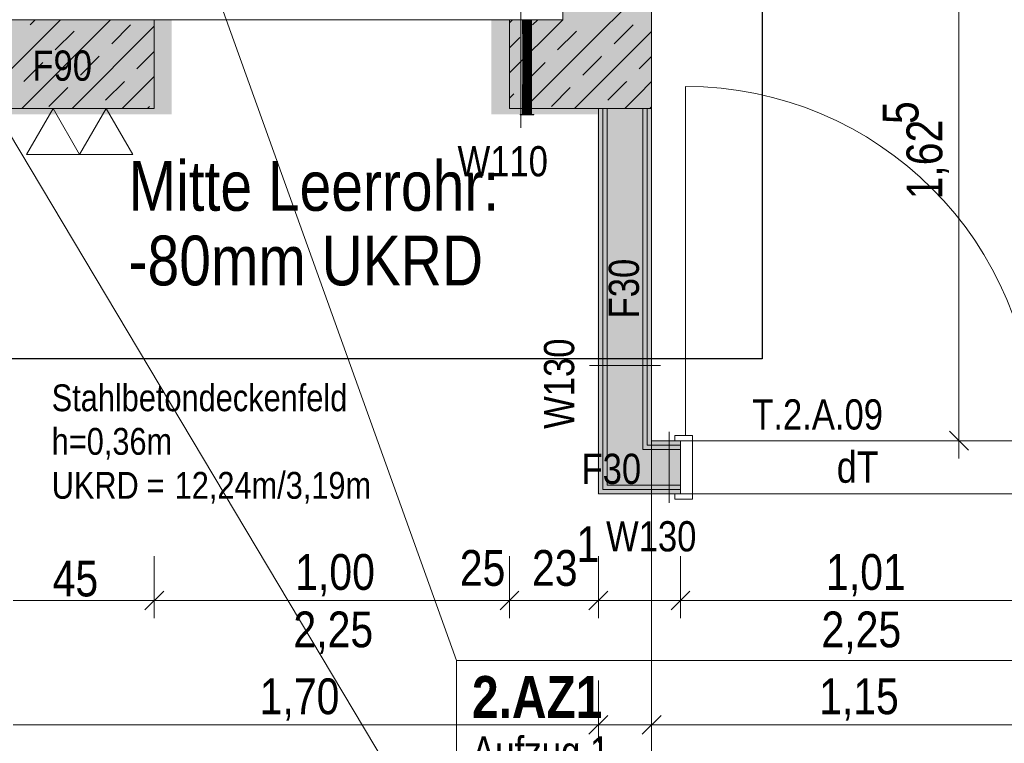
# Model space of a CAD drawing. Extents: x -620 to 3480, y 62 to 1102.
# Tile 60 of 256: x -458 to -402, y 623 to 664. Entities that reach past the tile are written whole.
import ezdxf
from ezdxf.lldxf.tags import DXFTag

# ---------------------------------------------------------------- set-up
doc = ezdxf.new("R2010")
doc.units = 0
doc.layers.get('0').update_dxf_attribs({"lineweight": 13})
for name, color, linetype, lineweight, true_color in [('00 -Bauelemente -Dämmung innen', 7, 'Continuous', 9, 0xff7fe6), ('00 -Bauelemente -Gipskarton', 7, 'Continuous', 9, 0xff7fe6), ('00 -Bauelemente -Stahlbeton', 7, 'Continuous', 9, 0xff7fe6), ('30 -34 Innenwände- 1 tragend', 7, 'Continuous', 13, 0xdd0806), ('30 -34 Innenwände- 2 nichttragend', 7, 'Continuous', 18, 0xff7fe6), ('30 -34 Innenwände- 4 Türen_Fenster', 7, 'Continuous', 15, 0x9955ff), ('70 -72 Beschriftung- 1 Beschriftung allgemein', 7, 'Continuous', 9, 0xff6633), ('70 -72 Beschriftung- 2 Beschriftung Bauteile', 7, 'Continuous', 9, 0x9999ff), ('70 -75 Raumstempel- 1 Raumstempel', 1, 'Continuous', 50, 0xff0000), ('70 -75 Raumstempel-2 Verweislinie', 1, 'Continuous', 9, 0xff0000), ('70 -76 Bemaßung- 2 Allgemein', 9, 'Continuous', 5, 0x808080), ('E_Leerrohr 25', 7, 'Continuous', 9, 0xff8000), ('E_Leerrohr 25-Shading', 7, 'Continuous', 9, 0xff8000), ('E_Leerrohr_Detailnummer', 1, 'Continuous', 25, 0xff0000), ('iwb_Schraffur_F30_feuerhemmend', 7, 'Continuous', 13, 0xff6600), ('iwb_Schraffur_F90_feuerbestaendig', 1, 'Continuous', 13, 0xff0000), ('iwb_Sichtbeton', 2, 'Continuous', 50, 0xffff00), ('iwb_Sichtbeton-Shading', 2, 'Continuous', 50, 0xffff00)]:
    doc.layers.add(name, color=color, linetype=linetype, lineweight=lineweight, true_color=true_color)
for name, color, linetype, lineweight in [('70 -75 Raumstempel- 3 Wandstempel', 7, 'Continuous', 50), ('Detailelementbeschriftung', 7, 'Continuous', 9), ('Keine', 7, 'Continuous', 9)]:
    doc.layers.add(name, color=color, linetype=linetype, lineweight=lineweight)
doc.styles.get("Standard").update_dxf_attribs({"font": 'ARIALN.TTF'})
tags = doc.linetypes.add('grob-A06G9SLJ8I', pattern=[14, 3, -8, 3]).pattern_tags.tags
tags[8:9] = [DXFTag(74, 4), DXFTag(75, 0), DXFTag(340, '0'), DXFTag(46, 0.0), DXFTag(50, 0.0), DXFTag(44, 0.0), DXFTag(45, 0.0)]
tags[6:7] = [DXFTag(74, 4), DXFTag(75, 0), DXFTag(340, '0'), DXFTag(46, 0.0), DXFTag(50, 0.0), DXFTag(44, 0.0), DXFTag(45, 0.0)]
tags[4:5] = [DXFTag(74, 4), DXFTag(75, 0), DXFTag(340, '0'), DXFTag(46, 0.0), DXFTag(50, 0.0), DXFTag(44, 0.0), DXFTag(45, 0.0)]
tags = doc.linetypes.add('STRICHPUNKT2', pattern=[12.7, 6.35, -3.175, 0, -3.175]).pattern_tags.tags
tags[10:11] = [DXFTag(74, 4), DXFTag(75, 0), DXFTag(340, '0'), DXFTag(46, 0.0), DXFTag(50, 0.0), DXFTag(44, 0.0), DXFTag(45, 0.0)]
tags[8:9] = [DXFTag(74, 4), DXFTag(75, 0), DXFTag(340, '0'), DXFTag(46, 0.0), DXFTag(50, 0.0), DXFTag(44, 0.0), DXFTag(45, 0.0)]
tags[6:7] = [DXFTag(74, 4), DXFTag(75, 0), DXFTag(340, '0'), DXFTag(46, 0.0), DXFTag(50, 0.0), DXFTag(44, 0.0), DXFTag(45, 0.0)]
tags[4:5] = [DXFTag(74, 4), DXFTag(75, 0), DXFTag(340, '0'), DXFTag(46, 0.0), DXFTag(50, 0.0), DXFTag(44, 0.0), DXFTag(45, 0.0)]

# ---------------------------------------------------------------- blocks, each defined once
blk = doc.blocks.new('Shading-A06G9SG98I', base_point=(-484.833, 986.883))
at = {"layer": 'iwb_Sichtbeton-Shading', "color": 51, "true_color": 0xffff7f}
for points in [[(-459.033, 658.583), (-459.033, 659.184), (-449.033, 658.583), (-449.033, 659.184)], [(-431.033, 658.583), (-431.033, 659.184), (-425.033, 658.583), (-425.033, 659.184)]]:
    blk.add_solid(points, dxfattribs=at)
blk = doc.blocks.new('Shading-A06G9SK98I', base_point=(-429.258, 661.864))
at = {"layer": 'E_Leerrohr 25-Shading', "color": 43, "true_color": 0xd7ab7f}
for points in [[(-429.26, 663.891), (-429.266, 663.891), (-429.259, 663.384), (-429.266, 663.384)], [(-429.192, 663.384), (-429.193, 663.891), (-429.259, 663.384), (-429.26, 663.891)], [(-428.766, 663.891), (-428.839, 663.891), (-428.766, 663.385), (-428.839, 663.385)], [(-429.265, 663.384), (-429.266, 663.384), (-429.263, 662.877), (-429.264, 662.877)], [(-429.263, 662.877), (-429.257, 662.877), (-429.265, 663.384), (-429.259, 663.384)], [(-429.257, 662.877), (-429.191, 662.877), (-429.259, 663.384), (-429.192, 663.384)], [(-428.766, 663.385), (-428.839, 663.385), (-428.764, 662.878), (-428.837, 662.878)], [(-429.263, 662.877), (-429.264, 662.877), (-429.26, 662.37), (-429.262, 662.37)], [(-429.26, 662.37), (-429.254, 662.37), (-429.263, 662.877), (-429.257, 662.877)], [(-429.254, 662.37), (-429.189, 662.37), (-429.257, 662.877), (-429.191, 662.877)], [(-428.762, 662.372), (-428.764, 662.878), (-428.835, 662.372), (-428.837, 662.878)], [(-428.837, 662.878), (-428.837, 662.878), (-428.835, 662.372), (-428.836, 662.372)], [(-429.26, 662.37), (-429.262, 662.37), (-429.258, 661.864), (-429.261, 661.864)], [(-429.258, 661.864), (-429.261, 661.864), (-429.257, 661.358), (-429.261, 661.358)], [(-429.258, 661.864), (-429.252, 661.864), (-429.26, 662.37), (-429.254, 662.37)], [(-429.257, 661.358), (-429.251, 661.358), (-429.258, 661.864), (-429.252, 661.864)], [(-429.252, 661.864), (-429.188, 661.864), (-429.254, 662.37), (-429.189, 662.37)], [(-429.251, 661.358), (-429.187, 661.358), (-429.252, 661.864), (-429.188, 661.864)], [(-428.835, 662.372), (-428.836, 662.372), (-428.833, 661.865), (-428.834, 661.865)], [(-428.761, 661.865), (-428.762, 662.372), (-428.833, 661.865), (-428.835, 662.372)], [(-428.833, 661.865), (-428.834, 661.865), (-428.832, 661.358), (-428.834, 661.358)], [(-428.761, 661.357), (-428.761, 661.865), (-428.832, 661.358), (-428.833, 661.865)], [(-429.257, 661.358), (-429.261, 661.358), (-429.259, 660.852), (-429.262, 660.852)], [(-429.259, 660.852), (-429.253, 660.852), (-429.257, 661.358), (-429.251, 661.358)], [(-429.253, 660.852), (-429.189, 660.852), (-429.251, 661.358), (-429.187, 661.358)], [(-428.832, 661.358), (-428.834, 661.358), (-428.833, 660.85), (-428.835, 660.85)], [(-428.762, 660.85), (-428.761, 661.357), (-428.833, 660.85), (-428.832, 661.358)], [(-429.259, 660.852), (-429.262, 660.852), (-429.262, 660.471), (-429.264, 660.471)], [(-429.262, 660.471), (-429.256, 660.471), (-429.259, 660.852), (-429.253, 660.852)], [(-429.256, 660.471), (-429.19, 660.471), (-429.253, 660.852), (-429.189, 660.852)], [(-428.833, 660.85), (-428.835, 660.85), (-428.835, 660.469), (-428.837, 660.469)], [(-428.764, 660.468), (-428.762, 660.85), (-428.835, 660.469), (-428.833, 660.85)], [(-429.262, 660.471), (-429.264, 660.471), (-429.266, 660.124)], [(-429.262, 660.471), (-429.266, 660.124), (-429.256, 660.471), (-429.26, 660.121)], [(-429.26, 660.121), (-429.194, 660.091), (-429.256, 660.471), (-429.191, 660.471)], [(-429.194, 660.091), (-429.193, 660.09), (-429.191, 660.471), (-429.19, 660.471)], [(-428.835, 660.469), (-428.837, 660.469), (-428.839, 660.088), (-428.84, 660.088)], [(-428.766, 660.087), (-428.764, 660.468), (-428.839, 660.088), (-428.835, 660.469)], [(-429.266, 659.71), (-429.269, 659.71), (-429.27, 659.328), (-429.272, 659.328)], [(-429.201, 659.328), (-429.198, 659.709), (-429.27, 659.328), (-429.266, 659.71)], [(-429.261, 660.091), (-429.266, 660.091), (-429.266, 659.71), (-429.269, 659.71)], [(-429.266, 660.124), (-429.266, 660.091), (-429.26, 660.121), (-429.261, 660.091)], [(-429.198, 659.709), (-429.194, 660.09), (-429.266, 659.71), (-429.261, 660.091)], [(-429.261, 660.091), (-429.194, 660.09), (-429.26, 660.121), (-429.194, 660.091)], [(-429.199, 659.328), (-429.196, 659.709), (-429.201, 659.328), (-429.198, 659.709)], [(-429.196, 659.709), (-429.193, 660.09), (-429.198, 659.709), (-429.194, 660.09)], [(-429.194, 660.09), (-429.193, 660.09), (-429.194, 660.091)], [(-428.776, 659.325), (-428.771, 659.706), (-428.845, 659.326), (-428.842, 659.707)], [(-428.771, 659.706), (-428.767, 660.087), (-428.842, 659.707), (-428.839, 660.088)], [(-428.772, 659.325), (-428.769, 659.706), (-428.776, 659.325), (-428.771, 659.706)], [(-428.769, 659.706), (-428.766, 660.087), (-428.771, 659.706), (-428.767, 660.087)], [(-429.27, 659.328), (-429.272, 659.328), (-429.273, 658.947), (-429.274, 658.947)], [(-429.203, 658.946), (-429.201, 659.328), (-429.273, 658.947), (-429.27, 659.328)], [(-429.201, 658.946), (-429.199, 659.328), (-429.203, 658.946), (-429.201, 659.328)], [(-428.776, 659.325), (-428.845, 659.326), (-428.779, 658.945), (-428.847, 658.945)], [(-428.774, 658.945), (-428.772, 659.325), (-428.779, 658.945), (-428.776, 659.325)], [(-429.203, 658.946), (-429.274, 658.947), (-429.204, 658.565), (-429.275, 658.565)], [(-429.201, 658.565), (-429.201, 658.946), (-429.204, 658.565), (-429.203, 658.946)], [(-428.779, 658.945), (-428.847, 658.945), (-428.781, 658.565), (-428.848, 658.565)], [(-428.775, 658.565), (-428.774, 658.945), (-428.781, 658.565), (-428.779, 658.945)]]:
    blk.add_solid(points, dxfattribs=at)
at = {"layer": 'E_Leerrohr 25-Shading', "color": 31, "true_color": 0xfabd7f}
for points in [[(-429.022, 663.891), (-429.193, 663.891), (-429.022, 663.384), (-429.192, 663.384)], [(-429.016, 663.384), (-429.016, 663.891), (-429.022, 663.384), (-429.022, 663.891)], [(-428.839, 663.891), (-429.016, 663.891), (-428.839, 663.385), (-429.016, 663.384)], [(-429.022, 663.384), (-429.192, 663.384), (-429.021, 662.878), (-429.191, 662.877)], [(-429.016, 662.878), (-429.016, 663.384), (-429.021, 662.878), (-429.022, 663.384)], [(-428.839, 663.385), (-429.016, 663.384), (-428.837, 662.878), (-429.014, 662.878)], [(-429.014, 662.878), (-429.016, 663.384), (-429.016, 662.878), (-429.016, 663.384)], [(-429.021, 662.878), (-429.191, 662.877), (-429.021, 662.371), (-429.189, 662.37)], [(-429.019, 662.371), (-429.018, 662.878), (-429.021, 662.371), (-429.021, 662.878)], [(-429.015, 662.371), (-429.016, 662.878), (-429.019, 662.371), (-429.018, 662.878)], [(-429.012, 662.371), (-429.014, 662.878), (-429.015, 662.371), (-429.016, 662.878)], [(-428.837, 662.878), (-429.014, 662.878), (-428.836, 662.372), (-429.012, 662.371)], [(-429.021, 662.371), (-429.189, 662.37), (-429.021, 661.864), (-429.188, 661.864)], [(-429.02, 661.864), (-429.188, 661.864), (-429.02, 661.358), (-429.187, 661.358)], [(-429.02, 661.864), (-429.019, 662.371), (-429.021, 661.864), (-429.021, 662.371)], [(-429.015, 661.864), (-429.015, 662.371), (-429.02, 661.864), (-429.019, 662.371)], [(-429.015, 661.358), (-429.015, 661.864), (-429.02, 661.358), (-429.02, 661.864)], [(-429.011, 661.864), (-429.012, 662.371), (-429.015, 661.864), (-429.015, 662.371)], [(-429.011, 661.358), (-429.011, 661.864), (-429.015, 661.358), (-429.015, 661.864)], [(-428.836, 662.372), (-429.012, 662.371), (-428.834, 661.865), (-429.011, 661.864)], [(-428.834, 661.865), (-429.011, 661.864), (-428.834, 661.358), (-429.011, 661.358)], [(-429.021, 661.358), (-429.187, 661.358), (-429.021, 660.851), (-429.189, 660.852)], [(-429.019, 660.851), (-429.02, 661.358), (-429.021, 660.851), (-429.021, 661.358)], [(-429.015, 660.851), (-429.015, 661.358), (-429.019, 660.851), (-429.02, 661.358)], [(-429.012, 660.851), (-429.011, 661.358), (-429.015, 660.851), (-429.015, 661.358)], [(-429.01, 661.358), (-429.011, 661.358), (-429.01, 660.851), (-429.012, 660.851)], [(-428.835, 660.85), (-428.834, 661.358), (-429.01, 660.851), (-429.01, 661.358)], [(-429.021, 660.851), (-429.189, 660.852), (-429.021, 660.47), (-429.19, 660.471)], [(-429.018, 660.47), (-429.019, 660.851), (-429.021, 660.47), (-429.021, 660.851)], [(-429.018, 660.47), (-429.017, 660.47), (-429.019, 660.851), (-429.016, 660.851)], [(-429.017, 660.47), (-429.015, 660.47), (-429.016, 660.851), (-429.015, 660.851)], [(-429.014, 660.47), (-429.012, 660.851), (-429.015, 660.47), (-429.015, 660.851)], [(-429.01, 660.851), (-429.012, 660.851), (-429.01, 660.47), (-429.014, 660.47)], [(-428.837, 660.469), (-428.835, 660.85), (-429.01, 660.47), (-429.01, 660.851)], [(-429.19, 660.471), (-429.193, 660.09), (-429.03, 660.12), (-429.03, 660.089)], [(-429.032, 660.47), (-429.19, 660.471), (-429.03, 660.12)], [(-429.022, 660.102), (-429.021, 660.47), (-429.03, 660.12), (-429.032, 660.47)], [(-429.018, 660.401), (-429.018, 660.47), (-429.022, 660.102), (-429.021, 660.47)], [(-429.018, 660.401), (-429.022, 660.102), (-429.019, 660.095)], [(-429.016, 660.089), (-429.018, 660.401), (-429.019, 660.095)], [(-429.016, 660.123), (-429.015, 660.47), (-429.018, 660.47)], [(-429.018, 660.47), (-429.016, 660.089), (-429.016, 660.123)], [(-429.016, 660.123), (-429.014, 660.47), (-429.015, 660.47)], [(-429.01, 660.47), (-429.014, 660.47), (-429.011, 660.089), (-429.016, 660.089)], [(-428.84, 660.088), (-428.837, 660.469), (-429.011, 660.089), (-429.01, 660.47)], [(-429.028, 659.708), (-429.196, 659.709), (-429.026, 659.327), (-429.199, 659.328)], [(-429.03, 660.089), (-429.193, 660.09), (-429.028, 659.708), (-429.196, 659.709)], [(-429.03, 660.089), (-429.022, 660.089), (-429.03, 660.12), (-429.022, 660.102)], [(-429.023, 659.708), (-429.022, 660.089), (-429.028, 659.708), (-429.03, 660.089)], [(-429.024, 659.327), (-429.023, 659.708), (-429.026, 659.327), (-429.028, 659.708)], [(-429.024, 659.327), (-429.022, 659.327), (-429.023, 659.708), (-429.021, 659.708)], [(-429.023, 659.708), (-429.021, 659.708), (-429.022, 660.089), (-429.019, 660.089)], [(-429.022, 660.102), (-429.022, 660.089), (-429.019, 660.095), (-429.019, 660.089)], [(-429.017, 659.708), (-429.019, 659.708), (-429.018, 659.327), (-429.022, 659.327)], [(-429.022, 659.327), (-429.022, 659.327), (-429.021, 659.708), (-429.019, 659.708)], [(-429.021, 659.708), (-429.019, 659.708), (-429.019, 660.089), (-429.016, 660.089)], [(-429.019, 660.089), (-429.016, 660.089), (-429.019, 660.095)], [(-429.016, 660.089), (-429.016, 660.089), (-429.017, 659.708), (-429.019, 659.708)], [(-429.012, 659.327), (-429.014, 659.708), (-429.018, 659.327), (-429.017, 659.708)], [(-429.014, 659.708), (-429.016, 660.089), (-429.017, 659.708), (-429.016, 660.089)], [(-429.014, 659.708), (-429.012, 659.708), (-429.016, 660.089), (-429.011, 660.089)], [(-429.012, 659.708), (-429.014, 659.708), (-429.012, 659.347)], [(-429.012, 659.708), (-428.842, 659.707), (-429.011, 660.089), (-428.84, 660.088)], [(-429.012, 659.327), (-429.012, 659.708), (-429.012, 659.347)], [(-429.012, 659.327), (-428.845, 659.326), (-429.012, 659.708), (-428.842, 659.707)], [(-429.026, 659.327), (-429.199, 659.328), (-429.025, 658.946), (-429.201, 658.946)], [(-429.024, 658.946), (-429.024, 659.327), (-429.025, 658.946), (-429.026, 659.327)], [(-429.024, 658.946), (-429.022, 659.327), (-429.024, 658.946), (-429.024, 659.327)], [(-429.018, 659.327), (-429.022, 659.327), (-429.018, 658.946), (-429.024, 658.946)], [(-429.018, 658.946), (-429.013, 658.946), (-429.018, 659.327), (-429.012, 659.327)], [(-428.847, 658.945), (-428.845, 659.326), (-429.011, 658.946), (-429.012, 659.327)], [(-429.024, 658.946), (-429.201, 658.946), (-429.025, 658.565), (-429.201, 658.565)], [(-429.018, 658.946), (-429.024, 658.946), (-429.019, 658.565), (-429.025, 658.565)], [(-429.019, 658.565), (-429.012, 658.565), (-429.018, 658.946), (-429.013, 658.946)], [(-429.012, 658.565), (-429.01, 658.565), (-429.013, 658.946), (-429.011, 658.946)], [(-428.848, 658.565), (-428.847, 658.945), (-429.01, 658.565), (-429.011, 658.946)]]:
    blk.add_solid(points, dxfattribs=at)
blk = doc.blocks.new('Shading-A06G9SKB8I', base_point=(-428.775, 658.565))
at = {"layer": 'E_Leerrohr 25-Shading', "color": 253, "true_color": 0xb6b6b6}
for points in [[(-429.034, 659.353), (-429.275, 659.353), (-429.035, 658.565), (-429.275, 658.565)], [(-429.025, 658.565), (-429.025, 659.353), (-429.035, 658.565), (-429.034, 659.353)], [(-429.02, 659.353), (-429.025, 659.353), (-429.02, 658.565), (-429.025, 658.565)], [(-428.775, 658.565), (-428.775, 659.353), (-429.02, 658.565), (-429.02, 659.353)]]:
    blk.add_solid(points, dxfattribs=at)
at = {"layer": 'E_Leerrohr 25-Shading', "color": 253, "true_color": 0xababab}
for points in [[(-429.293, 658.565), (-429.405, 658.565), (-429.293, 658.553), (-429.405, 658.553)], [(-428.645, 658.565), (-428.756, 658.565), (-428.645, 658.553), (-428.756, 658.553)]]:
    blk.add_solid(points, dxfattribs=at)
at = {"layer": 'E_Leerrohr 25-Shading', "color": 9, "true_color": 0xbdbdbd}
for points in [[(-429.283, 658.565), (-429.293, 658.565), (-429.283, 658.553), (-429.293, 658.553)], [(-429.111, 658.553), (-429.111, 658.565), (-429.283, 658.553), (-429.283, 658.565)], [(-429.025, 658.553), (-429.025, 658.565), (-429.111, 658.553), (-429.111, 658.565)], [(-428.756, 658.565), (-429.025, 658.565), (-428.756, 658.553), (-429.025, 658.553)]]:
    blk.add_solid(points, dxfattribs=at)
blk = doc.blocks.new('Shading-A06G9SKD8I', base_point=(-429.266, 663.103))
at = {"layer": 'E_Leerrohr 25-Shading', "color": 253, "true_color": 0xababab}
for points in [[(-429.396, 663.891), (-429.285, 663.891), (-429.396, 663.903), (-429.285, 663.903)], [(-428.747, 663.903), (-428.747, 663.891), (-428.746, 663.903), (-428.746, 663.891)], [(-428.746, 663.891), (-428.636, 663.891), (-428.746, 663.903), (-428.636, 663.903)]]:
    blk.add_solid(points, dxfattribs=at)
at = {"layer": 'E_Leerrohr 25-Shading', "color": 9, "true_color": 0xbdbdbd}
for points in [[(-429.285, 663.903), (-429.285, 663.891), (-429.108, 663.903), (-429.108, 663.891)], [(-429.108, 663.903), (-429.108, 663.891), (-429.02, 663.903), (-429.02, 663.891)], [(-429.02, 663.891), (-429.016, 663.891), (-429.02, 663.903), (-429.016, 663.903)], [(-429.016, 663.891), (-428.747, 663.891), (-429.016, 663.903), (-428.747, 663.903)]]:
    blk.add_solid(points, dxfattribs=at)
at = {"layer": 'E_Leerrohr 25-Shading', "color": 253, "true_color": 0xb6b6b6}
for points in [[(-429.266, 663.103), (-429.016, 663.103), (-429.266, 663.891), (-429.016, 663.891)], [(-429.016, 663.103), (-428.766, 663.103), (-429.016, 663.891), (-428.766, 663.891)]]:
    blk.add_solid(points, dxfattribs=at)
blk = doc.blocks.new('Referenz-A06G9SLM8I')
at = {"layer": '00 -Bauelemente -Dämmung innen', "color": 0, "linetype": 'Continuous', "lineweight": -2, "ltscale": 0.13}
for p, q in [((-424.504, 658.904), (-424.504, 637.704)), ((-422.504, 658.904), (-422.504, 639.704)), ((-422.504, 639.704), (-420.379, 639.704)), ((-424.504, 637.704), (-420.379, 637.704))]:
    blk.add_line(p, q, dxfattribs=at)
at = {"layer": '00 -Bauelemente -Gipskarton', "color": 0, "linetype": 'Continuous', "lineweight": -2, "ltscale": 0.13}
for p, q in [((-425.004, 658.904), (-425.004, 637.204)), ((-424.754, 658.904), (-424.754, 637.454)), ((-424.504, 658.904), (-424.504, 637.704)), ((-422.504, 658.904), (-422.504, 639.704)), ((-422.254, 658.904), (-422.254, 639.954)), ((-422.004, 658.904), (-422.004, 640.204)), ((-422.504, 639.704), (-420.379, 639.704)), ((-422.254, 639.954), (-420.379, 639.954)), ((-422.004, 640.204), (-420.379, 640.204)), ((-424.754, 637.454), (-420.379, 637.454)), ((-424.504, 637.704), (-420.379, 637.704)), ((-425.004, 637.204), (-420.379, 637.204))]:
    blk.add_line(p, q, dxfattribs=at)
at = {"layer": '00 -Bauelemente -Stahlbeton', "color": 0, "linetype": 'Continuous', "lineweight": -2, "ltscale": 0.13}
for p, q in [((-450.004, 658.904), (-450.004, 663.904)), ((-430.004, 658.904), (-430.004, 663.904))]:
    blk.add_line(p, q, dxfattribs=at)
at = {"layer": '30 -34 Innenwände- 1 tragend', "color": 0, "linetype": 'Continuous', "lineweight": -2, "ltscale": 0.13}
for p, q in [((-422.004, 720.904), (-422.004, 658.904)), ((-427.004, 715.904), (-427.004, 663.904)), ((-459.004, 663.904), (-450.004, 663.904)), ((-450.004, 658.904), (-450.004, 663.904)), ((-430.004, 663.904), (-427.004, 663.904)), ((-430.004, 658.904), (-430.004, 663.904)), ((-459.004, 658.904), (-450.004, 658.904)), ((-430.004, 658.904), (-425.004, 658.904))]:
    blk.add_line(p, q, dxfattribs=at)
at = {"layer": '30 -34 Innenwände- 1 tragend', "color": 0, "lineweight": -2}
for p, q in [((-422.004, 720.904), (-422.004, 658.904)), ((-427.004, 715.904), (-427.004, 663.904)), ((-425.59, 662.491), (-422.004, 666.077)), ((-425.59, 662.491), (-422.004, 666.077)), ((-459.004, 660.19), (-455.289, 663.904)), ((-459.004, 660.19), (-455.289, 663.904)), ((-459.004, 663.904), (-450.004, 663.904)), ((-457.461, 658.904), (-452.461, 663.904)), ((-457.461, 658.904), (-452.461, 663.904)), ((-456.992, 663.616), (-456.704, 663.904)), ((-456.992, 663.616), (-456.704, 663.904)), ((-454.633, 658.904), (-450.004, 663.533)), ((-454.633, 658.904), (-450.004, 663.533)), ((-452.396, 662.555), (-451.335, 663.616)), ((-452.396, 662.555), (-451.335, 663.616)), ((-430.004, 663.734), (-429.834, 663.904)), ((-430.004, 660.905), (-427.005, 663.904)), ((-430.004, 663.734), (-429.834, 663.904)), ((-430.004, 660.905), (-427.005, 663.904)), ((-430.004, 663.904), (-427.004, 663.904)), ((-428.708, 663.616), (-428.419, 663.904)), ((-428.708, 663.616), (-428.419, 663.904)), ((-424.112, 662.555), (-423.051, 663.616)), ((-424.112, 662.555), (-423.051, 663.616)), ((-455.578, 662.202), (-454.517, 663.262)), ((-455.578, 662.202), (-454.517, 663.262)), ((-427.294, 662.202), (-426.297, 663.198)), ((-427.294, 662.202), (-426.297, 663.198)), ((-426.297, 663.198), (-426.233, 663.262)), ((-426.297, 663.198), (-426.233, 663.262)), ((-424.176, 661.076), (-422.004, 663.248)), ((-424.176, 661.076), (-422.004, 663.248)), ((-430.004, 662.319), (-429.415, 662.909)), ((-430.004, 662.319), (-429.415, 662.909)), ((-429.177, 658.904), (-425.59, 662.491)), ((-429.177, 658.904), (-425.59, 662.491)), ((-454.164, 660.787), (-453.103, 661.848)), ((-454.164, 660.787), (-453.103, 661.848)), ((-450.982, 661.141), (-450.004, 662.118)), ((-450.982, 661.141), (-450.004, 662.118)), ((-424.883, 661.783), (-424.819, 661.848)), ((-424.883, 661.783), (-424.819, 661.848)), ((-457.346, 660.434), (-456.285, 661.494)), ((-457.346, 660.434), (-456.285, 661.494)), ((-429.061, 660.434), (-428.001, 661.494)), ((-429.061, 660.434), (-428.001, 661.494)), ((-425.879, 660.787), (-424.883, 661.783)), ((-425.879, 660.787), (-424.883, 661.783)), ((-422.697, 661.141), (-422.004, 661.834)), ((-422.697, 661.141), (-422.004, 661.834)), ((-426.348, 658.904), (-424.176, 661.076)), ((-426.348, 658.904), (-424.176, 661.076)), ((-452.749, 659.373), (-451.689, 660.434)), ((-452.749, 659.373), (-451.689, 660.434)), ((-451.804, 658.904), (-450.004, 660.704)), ((-451.804, 658.904), (-450.004, 660.704)), ((-424.465, 659.373), (-423.469, 660.369)), ((-424.465, 659.373), (-423.469, 660.369)), ((-423.469, 660.369), (-423.404, 660.434)), ((-423.469, 660.369), (-423.404, 660.434)), ((-422.762, 659.662), (-422.004, 660.42)), ((-422.762, 659.662), (-422.004, 660.42)), ((-455.931, 659.02), (-454.871, 660.08)), ((-455.931, 659.02), (-454.871, 660.08)), ((-430.004, 659.491), (-429.768, 659.727)), ((-430.004, 659.491), (-429.768, 659.727)), ((-427.647, 659.02), (-426.586, 660.08)), ((-427.647, 659.02), (-426.586, 660.08)), ((-423.52, 658.904), (-422.762, 659.662)), ((-423.52, 658.904), (-422.762, 659.662)), ((-459.004, 658.904), (-450.004, 658.904)), ((-450.39, 658.904), (-450.275, 659.02)), ((-450.39, 658.904), (-450.275, 659.02)), ((-430.004, 658.904), (-425.004, 658.904)), ((-422.106, 658.904), (-422.055, 658.955)), ((-422.106, 658.904), (-422.055, 658.955)), ((-422.055, 658.955), (-422.004, 659.006)), ((-422.055, 658.955), (-422.004, 659.006))]:
    blk.add_line(p, q, dxfattribs=at)
at = {"layer": '30 -34 Innenwände- 2 nichttragend', "color": 0, "linetype": 'Continuous', "lineweight": -2, "ltscale": 0.13}
for p, q in [((-422.004, 658.904), (-425.004, 658.904)), ((-425.004, 658.904), (-425.004, 637.204)), ((-422.004, 658.904), (-422.004, 640.204)), ((-422.004, 640.204), (-420.379, 640.204)), ((-420.379, 640.204), (-420.699, 640.204)), ((-425.004, 637.204), (-420.379, 637.204)), ((-420.379, 637.204), (-420.699, 637.204))]:
    blk.add_line(p, q, dxfattribs=at)
at = {"layer": '30 -34 Innenwände- 4 Türen_Fenster', "color": 0, "linetype": 'Continuous', "lineweight": -2, "ltscale": 0.13}
for p, q in [((-450.004, 663.904), (-430.004, 663.904)), ((-420.699, 640.504), (-420.699, 640.204)), ((-420.099, 640.504), (-420.699, 640.504)), ((-419.699, 640.504), (-420.099, 640.504)), ((-419.699, 636.904), (-419.699, 640.504)), ((-420.699, 640.204), (-420.379, 640.204)), ((-420.379, 640.204), (-420.379, 637.204)), ((-420.699, 637.204), (-420.699, 636.904)), ((-420.379, 637.204), (-420.699, 637.204)), ((-420.699, 636.904), (-419.699, 636.904))]:
    blk.add_line(p, q, dxfattribs=at)
at = {"layer": '30 -34 Innenwände- 4 Türen_Fenster', "color": 0, "linetype": 'grob-A06G9SLJ8I', "lineweight": -2, "ltscale": 0.13}
for p, q in [((-420.099, 640.504), (-420.099, 660.144)), ((-420.379, 640.204), (-400.179, 640.204)), ((-420.379, 637.204), (-400.179, 637.204))]:
    blk.add_line(p, q, dxfattribs=at)
blk.add_ellipse((-420.099, 640.504), major_axis=(19.64, 0), ratio=1, start_param=0, end_param=1.570796, dxfattribs=at)
at = {"layer": '70 -72 Beschriftung- 1 Beschriftung allgemein', "color": 0, "linetype": 'grob-A06G9SLJ8I', "lineweight": -2, "ltscale": 0.13}
for q in [(-459.004, 658.904), (-422.004, 658.904)]:
    blk.add_line((-422.004, 596.904), q, dxfattribs=at)
at = {"layer": '70 -72 Beschriftung- 2 Beschriftung Bauteile', "color": 0, "lineweight": -2}
for p, q in [((-457.204, 656.306), (-455.704, 658.904)), ((-455.704, 658.904), (-454.204, 656.306)), ((-454.204, 656.306), (-452.704, 658.904)), ((-452.704, 658.904), (-451.204, 656.306)), ((-454.204, 656.306), (-457.204, 656.306)), ((-451.204, 656.306), (-454.204, 656.306))]:
    blk.add_line(p, q, dxfattribs=at)
at = {"layer": '70 -75 Raumstempel- 1 Raumstempel', "color": 0, "lineweight": -2}
for p, q in [((-432.984, 627.828), (-432.984, 601.688)), ((-396.66, 627.828), (-432.984, 627.828))]:
    blk.add_line(p, q, dxfattribs=at)
at = {"layer": '70 -75 Raumstempel- 3 Wandstempel', "color": 0, "linetype": 'Continuous', "lineweight": -2, "ltscale": 0.13}
for p, q in [((-425.504, 644.43), (-421.504, 644.43)), ((-421.008, 636.704), (-421.008, 640.704))]:
    blk.add_line(p, q, dxfattribs=at)
at = {"layer": '70 -75 Raumstempel-2 Verweislinie', "color": 0, "linetype": 'Continuous', "lineweight": -2, "ltscale": 0.13}
blk.add_line((-432.984, 627.828), (-454.694, 688.224), dxfattribs=at)
at = {"layer": '70 -76 Bemaßung- 2 Allgemein', "color": 0, "linetype": 'Continuous', "lineweight": -2, "ltscale": 0.13}
for p, q in [((-404.704, 671.644), (-404.704, 641.265)), ((-404.704, 639.204), (-404.704, 641.265)), ((-404.174, 639.674), (-405.235, 640.735)), ((-402.204, 640.204), (-405.704, 640.204)), ((-450.004, 633.704), (-450.004, 630.204)), ((-450.004, 633.704), (-450.004, 630.204)), ((-430.004, 633.704), (-430.004, 630.204)), ((-430.004, 633.704), (-430.004, 630.204)), ((-425.004, 633.704), (-425.004, 630.204)), ((-425.004, 633.704), (-425.004, 630.204)), ((-420.379, 633.704), (-420.379, 630.204)), ((-420.379, 633.704), (-420.379, 630.204)), ((-449.474, 631.735), (-450.535, 630.674)), ((-450.535, 630.674), (-449.474, 631.735)), ((-429.474, 631.735), (-430.535, 630.674)), ((-429.474, 631.735), (-430.535, 630.674)), ((-425.535, 630.674), (-424.474, 631.735)), ((-424.474, 631.735), (-425.535, 630.674)), ((-420.91, 630.674), (-419.849, 631.735)), ((-420.91, 630.674), (-419.849, 631.735)), ((-451.064, 631.204), (-457.944, 631.204)), ((-449.004, 631.204), (-451.064, 631.204)), ((-451.004, 631.204), (-448.944, 631.204)), ((-431.064, 631.204), (-448.944, 631.204)), ((-431.064, 631.204), (-432.125, 631.204)), ((-429.004, 631.204), (-431.064, 631.204)), ((-429.004, 631.204), (-431.064, 631.204)), ((-425.004, 631.204), (-430.004, 631.204)), ((-426.064, 631.204), (-427.125, 631.204)), ((-424.004, 631.204), (-426.064, 631.204)), ((-426.004, 631.204), (-423.944, 631.204)), ((-420.379, 631.204), (-425.004, 631.204)), ((-423.944, 631.204), (-422.883, 631.204)), ((-421.379, 631.204), (-419.319, 631.204)), ((-421.379, 631.204), (-419.319, 631.204)), ((-419.319, 631.204), (-418.258, 631.204)), ((-401.239, 631.204), (-419.319, 631.204)), ((-425.004, 626.704), (-425.004, 623.204)), ((-425.004, 626.704), (-425.004, 623.204)), ((-422.004, 626.704), (-422.004, 623.204)), ((-422.004, 626.704), (-422.004, 623.204)), ((-424.474, 624.735), (-425.535, 623.674)), ((-424.474, 624.735), (-425.535, 623.674)), ((-422.535, 623.674), (-421.474, 624.735)), ((-422.535, 623.674), (-421.474, 624.735)), ((-426.064, 624.204), (-457.944, 624.204)), ((-426.064, 624.204), (-427.125, 624.204)), ((-424.004, 624.204), (-426.064, 624.204)), ((-424.004, 624.204), (-426.064, 624.204)), ((-422.004, 624.204), (-425.004, 624.204)), ((-423.004, 624.204), (-420.944, 624.204)), ((-423.004, 624.204), (-420.944, 624.204)), ((-420.944, 624.204), (-419.883, 624.204)), ((-400.064, 624.204), (-420.944, 624.204))]:
    blk.add_line(p, q, dxfattribs=at)
at = {"layer": 'Keine', "color": 0, "lineweight": -2}
blk.add_line((-429.367, 657.819), (-429.367, 664.989), dxfattribs=at)
at = {"layer": '70 -72 Beschriftung- 1 Beschriftung allgemein', "color": 0, "linetype": 'Continuous', "lineweight": -2, "ltscale": 0.13, "char_height": 1.51033, "attachment_point": 1}
for s, insert in [('{\\fArial Narrow;Stahlbetondeckenfeld}', (-455.779, 643.374)), ('{\\fArial Narrow;h=0,36m}', (-455.779, 640.92)), ('{\\fArial Narrow;12,24m/3,19m}', (-448.857, 638.445)), ('{\\fArial Narrow;UKRD}', (-455.779, 638.445)), ('{\\fArial Narrow;=}', (-450.439, 638.445))]:
    blk.add_mtext(s, dxfattribs=dict(at, insert=insert))
at = {"layer": '70 -75 Raumstempel- 1 Raumstempel', "color": 0, "linetype": 'Continuous', "lineweight": -2, "ltscale": 0.13, "attachment_point": 1, "rotation": 0}
for s, insert, char_height in [('{\\fArial Narrow|b1|i0;2.AZ1}', (-432.117, 626.952), 2.3536), ('{\\fArial Narrow;Aufzug 1}', (-432.117, 623.554), 1.71171)]:
    blk.add_mtext(s, dxfattribs=dict(at, insert=insert, char_height=char_height))
at = {"layer": '70 -75 Raumstempel- 3 Wandstempel', "color": 0, "linetype": 'ByBlock', "lineweight": -2, "ltscale": 0.13, "char_height": 1.7, "attachment_point": 1}
for s, insert in [('{\\fArial Narrow;F90}', (-456.865, 662.169)), ('{\\fArial Narrow;W110}', (-432.929, 656.786)), ('{\\fArial Narrow;F30}', (-425.951, 639.469)), ('{\\fArial Narrow;W130}', (-424.57, 635.671))]:
    blk.add_mtext(s, dxfattribs=dict(at, insert=insert))
at = {"layer": '70 -75 Raumstempel- 3 Wandstempel', "color": 0, "linetype": 'ByBlock', "lineweight": -2, "ltscale": 0.13, "char_height": 1.7, "attachment_point": 1, "rotation": 90}
for s, insert in [('{\\fArial Narrow;F30}', (-424.419, 647.09)), ('{\\fArial Narrow;W130}', (-428.065, 640.868))]:
    blk.add_mtext(s, dxfattribs=dict(at, insert=insert))
at = {"layer": '70 -76 Bemaßung- 2 Allgemein', "color": 0, "linetype": 'Continuous', "lineweight": -2, "ltscale": 0.13, "char_height": 2.01377, "attachment_point": 1, "rotation": 90}
for s, insert in [('{\\fArial Narrow;5}', (-408.997, 658.03)), ('{\\fArial Narrow;1,62}', (-407.654, 653.785))]:
    blk.add_mtext(s, dxfattribs=dict(at, insert=insert))
at = {"layer": '70 -76 Bemaßung- 2 Allgemein', "color": 0, "linetype": 'Continuous', "lineweight": -2, "ltscale": 0.13, "char_height": 2.01377, "attachment_point": 1}
for s, insert in [('{\\fArial Narrow;1}', (-426.236, 635.389)), ('{\\fArial Narrow;1,00}', (-442.072, 633.82)), ('{\\fArial Narrow;25}', (-432.804, 634.046)), ('{\\fArial Narrow;23}', (-428.737, 634.046)), ('{\\fArial Narrow;1,01}', (-412.186, 633.82)), ('{\\fArial Narrow;45}', (-455.727, 633.451)), ('{\\fArial Narrow;2,25}', (-442.169, 630.586)), ('{\\fArial Narrow;2,25}', (-412.444, 630.586)), ('{\\fArial Narrow;1,70}', (-444.072, 626.82)), ('{\\fArial Narrow;1,15}', (-412.578, 626.82))]:
    blk.add_mtext(s, dxfattribs=dict(at, insert=insert))
at = {"layer": 'Keine', "color": 0, "linetype": 'ByBlock', "lineweight": -2, "ltscale": 0.13, "attachment_point": 1}
for s, insert, char_height in [('{\\fArial Narrow;T.2.A.09}', (-416.341, 642.532), 1.7), ('{\\fArial Narrow;dT}', (-411.581, 639.598), 1.76205)]:
    blk.add_mtext(s, dxfattribs=dict(at, insert=insert, char_height=char_height))
blk = doc.blocks.new('Referenz-A06G9SLO8I')
at = {"layer": 'iwb_Schraffur_F30_feuerhemmend', "linetype": 'Continuous', "ltscale": 0.13}
blk.add_hatch(color=256, dxfattribs=at).paths.add_polyline_path([(-425.033, 637.184), (-425.033, 658.884), (-422.033, 658.884), (-422.033, 640.184), (-420.408, 640.184), (-420.408, 637.184)])
at = {"layer": 'iwb_Schraffur_F90_feuerbestaendig', "linetype": 'Continuous', "ltscale": 0.13}
blk.add_hatch(color=256, dxfattribs=at).paths.add_polyline_path([(-488.233, 769.884), (-483.033, 769.884), (-483.033, 768.384), (-459.033, 768.384), (-459.033, 720.884), (-422.033, 720.884), (-422.033, 658.884), (-431.033, 658.884), (-431.033, 663.884), (-427.033, 663.884), (-427.033, 715.884), (-459.033, 715.884), (-459.033, 663.884), (-449.033, 663.884), (-449.033, 658.884), (-459.033, 658.884), (-459.033, 637.184), (-486.233, 637.184), (-486.233, 624.284), (-487.833, 624.284), (-487.833, 637.184), (-490.733, 637.184), (-490.733, 642.184), (-464.033, 642.184), (-464.033, 761.884), (-488.233, 761.884)])
at = {"layer": 'iwb_Sichtbeton', "linetype": 'Continuous', "ltscale": 0.5}
for points in [[(-459.033, 658.584), (-459.033, 659.184), (-449.033, 658.584), (-449.033, 659.184)], [(-431.033, 658.584), (-431.033, 659.184), (-425.033, 658.584), (-425.033, 659.184)]]:
    blk.add_solid(points, dxfattribs=at)
blk = doc.blocks.new('Enddeckel-A06G9SNQ8I')
at = {"color": 0, "linetype": 'ByBlock', "lineweight": -2, "ltscale": 0.13}
for p, q in [((-429.396, 663.903), (-429.396, 663.891)), ((-429.396, 663.903), (-429.174, 663.903)), ((-429.396, 663.891), (-429.174, 663.891)), ((-429.266, 663.891), (-429.266, 663.103)), ((-429.266, 663.891), (-429.12, 663.891)), ((-429.174, 663.903), (-428.859, 663.903)), ((-429.174, 663.891), (-428.859, 663.891)), ((-429.12, 663.891), (-428.913, 663.891)), ((-428.913, 663.891), (-428.766, 663.891)), ((-428.859, 663.903), (-428.636, 663.903)), ((-428.859, 663.891), (-428.636, 663.891)), ((-428.766, 663.103), (-428.766, 663.891)), ((-428.636, 663.891), (-428.636, 663.903)), ((-429.266, 663.103), (-429.12, 663.103)), ((-429.12, 663.103), (-428.913, 663.103)), ((-428.913, 663.103), (-428.766, 663.103))]:
    blk.add_line(p, q, dxfattribs=at)
at = {"color": 0, "linetype": 'STRICHPUNKT2', "lineweight": 5, "ltscale": 0.13}
blk.add_line((-429.016, 663.891), (-429.016, 663.103), dxfattribs=at)
blk = doc.blocks.new('Flexrohr-A06G9SNU8I')
at = {"color": 0, "linetype": 'ByBlock', "lineweight": -2, "ltscale": 0.13}
for p, q in [((-429.266, 663.891), (-428.766, 663.891)), ((-429.266, 663.891), (-429.266, 663.384)), ((-428.766, 663.891), (-428.766, 663.385)), ((-429.266, 663.384), (-429.264, 662.877)), ((-429.251, 663.391), (-428.781, 663.391)), ((-428.766, 663.385), (-428.764, 662.878)), ((-429.264, 662.877), (-429.262, 662.37)), ((-429.249, 662.89), (-428.779, 662.892)), ((-428.764, 662.878), (-428.762, 662.372)), ((-429.262, 662.37), (-429.261, 661.864)), ((-429.261, 661.864), (-429.261, 661.358)), ((-429.248, 662.39), (-428.778, 662.392)), ((-429.246, 661.891), (-428.776, 661.891)), ((-428.762, 662.372), (-428.761, 661.865)), ((-428.761, 661.865), (-428.761, 661.358)), ((-429.261, 661.358), (-429.262, 660.852)), ((-429.246, 661.391), (-428.776, 661.391)), ((-428.761, 661.358), (-428.762, 660.85)), ((-429.262, 660.852), (-429.264, 660.471)), ((-429.247, 660.892), (-428.777, 660.89)), ((-428.762, 660.85), (-428.764, 660.468)), ((-429.264, 660.471), (-429.266, 660.091)), ((-429.249, 660.392), (-428.779, 660.39)), ((-428.764, 660.468), (-428.766, 660.087)), ((-429.269, 659.71), (-429.272, 659.328)), ((-429.266, 660.091), (-429.269, 659.71)), ((-429.253, 659.893), (-428.783, 659.889)), ((-428.769, 659.706), (-428.772, 659.325)), ((-428.766, 660.087), (-428.769, 659.706)), ((-429.272, 659.328), (-429.274, 658.947)), ((-429.256, 659.392), (-428.786, 659.39)), ((-428.772, 659.325), (-428.774, 658.945)), ((-429.274, 658.947), (-429.275, 658.565)), ((-429.275, 658.565), (-428.775, 658.565)), ((-429.259, 658.892), (-428.789, 658.89)), ((-428.774, 658.945), (-428.775, 658.565))]:
    blk.add_line(p, q, dxfattribs=at)
blk = doc.blocks.new('Enddeckel-A06G9SNW8I')
at = {"color": 0, "linetype": 'ByBlock', "lineweight": -2, "ltscale": 0.13}
for p, q in [((-429.275, 659.353), (-429.275, 658.565)), ((-429.128, 659.353), (-429.275, 659.353)), ((-428.921, 659.353), (-429.128, 659.353)), ((-428.775, 659.353), (-428.921, 659.353)), ((-428.775, 658.565), (-428.775, 659.353)), ((-429.405, 658.565), (-429.405, 658.553)), ((-429.182, 658.565), (-429.405, 658.565)), ((-429.182, 658.553), (-429.405, 658.553)), ((-429.128, 658.565), (-429.275, 658.565)), ((-428.867, 658.565), (-429.182, 658.565)), ((-428.867, 658.553), (-429.182, 658.553)), ((-428.921, 658.565), (-429.128, 658.565)), ((-428.775, 658.565), (-428.921, 658.565)), ((-428.645, 658.565), (-428.867, 658.565)), ((-428.645, 658.553), (-428.867, 658.553)), ((-428.645, 658.553), (-428.645, 658.565))]:
    blk.add_line(p, q, dxfattribs=at)
at = {"color": 0, "linetype": 'STRICHPUNKT2', "lineweight": 5, "ltscale": 0.13}
blk.add_line((-429.025, 658.565), (-429.025, 659.353), dxfattribs=at)
blk = doc.blocks.new('Polygon-A06G9SNY8I')
at = {"color": 0, "linetype": 'ByBlock', "lineweight": -2, "ltscale": 0.25}
for p, q in [((-465.872, 644.82), (-465.872, 676.925)), ((-465.872, 676.925), (-415.788, 676.925)), ((-415.788, 676.925), (-415.788, 644.82)), ((-415.788, 644.82), (-465.872, 644.82))]:
    blk.add_line(p, q, dxfattribs=at)

msp = doc.modelspace()

# ---------------------------------------------------------------- block references
at = {"color": 8, "lineweight": 13, "ltscale": 0.13, "true_color": 0x808080}
msp.add_blockref('Referenz-A06G9SLM8I', (0, 0), dxfattribs=at)
at = {"color": 8, "lineweight": 25, "ltscale": 0.25, "true_color": 0x808080}
msp.add_blockref('Referenz-A06G9SLO8I', (0, 0), dxfattribs=at)
msp.add_blockref('Shading-A06G9SG98I', (-484.833, 986.883))
at = {"layer": 'E_Leerrohr 25'}
for name, p in [('Shading-A06G9SKD8I', (-429.266, 663.103)), ('Shading-A06G9SK98I', (-429.258, 661.864)), ('Shading-A06G9SKB8I', (-428.775, 658.565))]:
    msp.add_blockref(name, p, dxfattribs=at)
at = {"layer": 'E_Leerrohr 25', "ltscale": 0.13}
for name in ['Enddeckel-A06G9SNQ8I', 'Flexrohr-A06G9SNU8I', 'Enddeckel-A06G9SNW8I']:
    msp.add_blockref(name, (0, 0), dxfattribs=at)
at = {"layer": 'E_Leerrohr_Detailnummer', "ltscale": 0.25}
msp.add_blockref('Polygon-A06G9SNY8I', (0, 0), dxfattribs=at)

# ---------------------------------------------------------------- texts
at = {"layer": 'Detailelementbeschriftung', "ltscale": 0.13, "char_height": 2.8, "attachment_point": 1}
for s, insert in [('{\\fArial Narrow;Mitte Leerrohr:}', (-451.449, 655.947)), ('{\\fArial Narrow;-80mm UKRD}', (-451.449, 651.747))]:
    msp.add_mtext(s, dxfattribs=dict(at, insert=insert))

doc.saveas('drawing.dxf')
